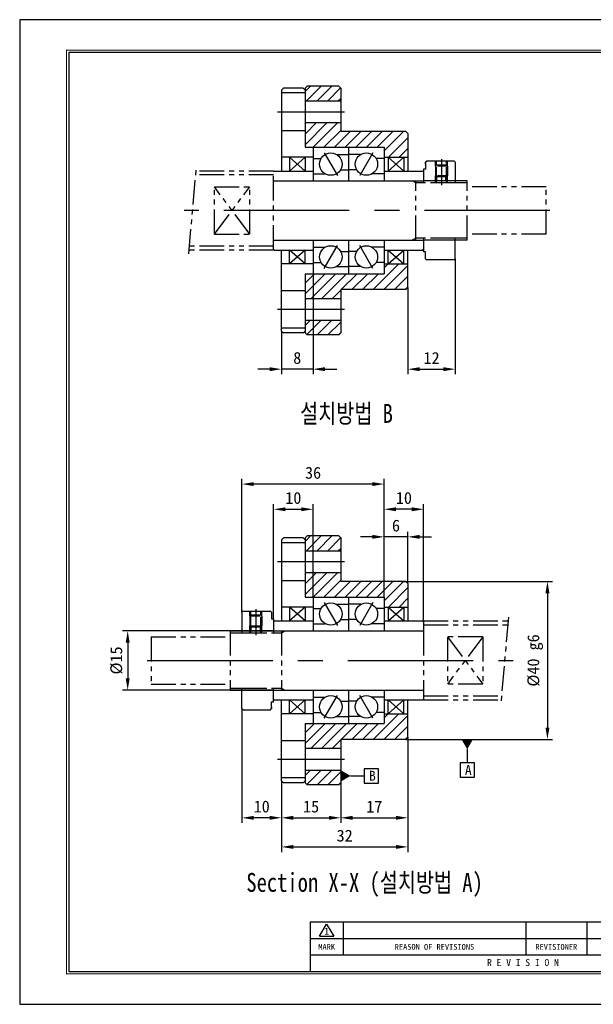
# Model space of a CAD drawing. Header units: millimetres. Extents: x 0 to 352, y 0 to 249.
# Tile 1 of 3: x 0 to 145, y 0 to 249. Entities that reach past the tile are written whole.
import ezdxf
from ezdxf.enums import TextEntityAlignment as Align

# ---------------------------------------------------------------- set-up
doc = ezdxf.new("R2010")
doc.units = ezdxf.units.MM
for name, pattern in [('CENTER', [50.8, 31.75, -6.35, 6.35, -6.35]), ('DASHED', [0.75, 0.5, -0.25]), ('PHANTOM', [2.5, 1.25, -0.25, 0.25, -0.25, 0.25, -0.25])]:
    doc.linetypes.add(name, pattern=pattern)
doc.layers.get('0').update_dxf_attribs({"linetype": 'CONTINUOUS'})
doc.layers.get('DEFPOINTS').update_dxf_attribs({"linetype": 'CONTINUOUS'})
for name, color, linetype in [('center', 1, 'CENTER'), ('hidden', 2, 'DASHED'), ('L1', 7, 'CONTINUOUS'), ('OUTLINE', 7, 'CONTINUOUS'), ('phantom', 6, 'PHANTOM')]:
    doc.layers.add(name, color=color, linetype=linetype)
doc.dimstyles.get("Standard").update_dxf_attribs({"dimtxt": 3, "dimasz": 3, "dimexe": 1.3, "dimexo": 0, "dimgap": 1.3, "dimtad": 1, "dimdec": 3, "dimzin": 11, "dimdsep": 46, "dimtxsty": 'Standard', "dimcen": 0, "dimclrd": 5, "dimclre": 5, "dimclrt": 3, "dimadec": 0, "dimazin": 0, "dimtfac": 0.6, "dimtdec": 3, "dimtmove": 0, "dimatfit": 3, "dimfxl": 0, "dimtolj": 1, "dimtzin": 11, "dimarcsym": 0})

# ---------------------------------------------------------------- blocks, each defined once
blk = doc.blocks.new('표제란')
at = {"layer": 'L1', "color": 0}
for p, q in [((297, 210), (0, 210)), ((0, 210), (0, 0)), ((0, 0), (297, 0))]:
    blk.add_line(p, q, dxfattribs=at)
at = {"layer": 'L1'}
for p, q in [((160, 17.5), (62, 17.5)), ((62, 17.5), (62, 7)), ((64, 14.51), (65.5, 17.1)), ((65.5, 17.1), (67, 14.51)), ((69, 17.5), (69, 10.5)), ((108, 17.5), (108, 10.5)), ((121, 17.5), (121, 10.5)), ((147, 14), (62, 14)), ((64, 14.51), (67, 14.51)), ((147, 10.5), (62, 10.5))]:
    blk.add_line(p, q, dxfattribs=at)
at = {"layer": 'L1', "const_width": 0.25}
blk.add_lwpolyline([(290.5, 6.5), (290.5, 203.5), (10, 203.5), (10, 6.5)], close=True, dxfattribs=at)
at = {"layer": 'L1'}
blk.add_lwpolyline([(290, 7), (290, 203), (10.5, 203), (10.5, 7)], close=True, dxfattribs=at)
for s, height, p in [('1', 1.5, (65.5, 15.61)), ('MARK', 1.25, (65.5, 12.25)), ('REASON OF REVISIONS', 1.25, (88.5, 12.25)), ('REVISIONER', 1.25, (114.5, 12.25)), ('R E V I S I O N', 1.5, (107.38, 8.9))]:
    blk.add_text(s, height=height, dxfattribs=at).set_placement(p, align=Align.MIDDLE_CENTER)
for tag, p in [('필렛', (179.25, 10.9)), ('모따기', (179.25, 8.3))]:
    blk.add_attdef(tag, text='', height=1.15, dxfattribs=at).set_placement(p, align=Align.MIDDLE_LEFT)
at = {"layer": 'OUTLINE', "ltscale": 0.5}
for tag, p, height in [('TITLE', (237.17, 24.41), 2.5), ('도번', (251.18, 15.64), 2.5), ('SCALE', (253.78, 9.55), 1.2), ('DATE', (277.02, 9.51), 1.2)]:
    blk.add_attdef(tag, p, '', height=height, dxfattribs=at)
blk = doc.blocks.new('*D6')
at = {"layer": 'DEFPOINTS', "color": 0, "ltscale": 0.5}
for p in [(66.29, 56.54), (81.29, 56.04), (81.29, 47.2)]:
    blk.add_point(p, dxfattribs=at)
at = {"layer": 'OUTLINE', "color": 5, "lineweight": -2, "ltscale": 0.5}
for p, q in [((66.29, 56.54), (66.29, 45.9)), ((81.29, 56.04), (81.29, 45.9)), ((69.29, 47.2), (78.29, 47.2))]:
    blk.add_line(p, q, dxfattribs=at)
at = {"layer": 'OUTLINE', "color": 5, "ltscale": 0.5}
for points in [[(69.29, 47.7), (69.29, 46.7), (66.29, 47.2)], [(78.29, 47.7), (78.29, 46.7), (81.29, 47.2)]]:
    blk.add_solid(points, dxfattribs=at)
at = {"layer": 'OUTLINE', "color": 3, "ltscale": 0.5, "insert": (73.79, 50.04), "char_height": 3, "attachment_point": 5}
blk.add_mtext('\\A1;15', dxfattribs=at)
blk = doc.blocks.new('*D7')
at = {"layer": 'DEFPOINTS', "color": 0, "ltscale": 0.5}
for p in [(98.29, 67.54), (81.29, 56.04), (98.29, 47.2)]:
    blk.add_point(p, dxfattribs=at)
at = {"layer": 'OUTLINE', "color": 5, "lineweight": -2, "ltscale": 0.5}
for p, q in [((98.29, 67.54), (98.29, 45.9)), ((81.29, 56.04), (81.29, 45.9)), ((84.29, 47.2), (95.29, 47.2))]:
    blk.add_line(p, q, dxfattribs=at)
at = {"layer": 'OUTLINE', "color": 5, "ltscale": 0.5}
for points in [[(84.29, 47.7), (84.29, 46.7), (81.29, 47.2)], [(95.29, 47.7), (95.29, 46.7), (98.29, 47.2)]]:
    blk.add_solid(points, dxfattribs=at)
at = {"layer": 'OUTLINE', "color": 3, "ltscale": 0.5, "insert": (89.79, 50.04), "char_height": 3, "attachment_point": 5}
blk.add_mtext('\\A1;17', dxfattribs=at)
blk = doc.blocks.new('*D8')
at = {"layer": 'DEFPOINTS', "color": 0, "ltscale": 0.5}
for p in [(56.29, 74.84), (66.29, 56.54), (56.29, 47.2)]:
    blk.add_point(p, dxfattribs=at)
at = {"layer": 'OUTLINE', "color": 5, "lineweight": -2, "ltscale": 0.5}
for p, q in [((56.29, 74.84), (56.29, 45.9)), ((66.29, 56.54), (66.29, 45.9)), ((63.29, 47.2), (59.29, 47.2))]:
    blk.add_line(p, q, dxfattribs=at)
at = {"layer": 'OUTLINE', "color": 5, "ltscale": 0.5}
for points in [[(59.29, 47.7), (59.29, 46.7), (56.29, 47.2)], [(63.29, 47.7), (63.29, 46.7), (66.29, 47.2)]]:
    blk.add_solid(points, dxfattribs=at)
at = {"layer": 'OUTLINE', "color": 3, "ltscale": 0.5, "insert": (61.29, 50.04), "char_height": 3, "attachment_point": 5}
blk.add_mtext('\\A1;10', dxfattribs=at)
blk = doc.blocks.new('*D9')
at = {"layer": 'DEFPOINTS', "color": 0, "ltscale": 0.5}
for p in [(98.29, 67.54), (66.29, 56.54), (98.29, 39.84)]:
    blk.add_point(p, dxfattribs=at)
at = {"layer": 'OUTLINE', "color": 5, "lineweight": -2, "ltscale": 0.5}
for p, q in [((98.29, 67.54), (98.29, 38.54)), ((66.29, 56.54), (66.29, 38.54)), ((69.29, 39.84), (95.29, 39.84))]:
    blk.add_line(p, q, dxfattribs=at)
at = {"layer": 'OUTLINE', "color": 5, "ltscale": 0.5}
for points in [[(69.29, 40.34), (69.29, 39.34), (66.29, 39.84)], [(95.29, 40.34), (95.29, 39.34), (98.29, 39.84)]]:
    blk.add_solid(points, dxfattribs=at)
at = {"layer": 'OUTLINE', "color": 3, "ltscale": 0.5, "insert": (82.29, 42.67), "char_height": 3, "attachment_point": 5}
blk.add_mtext('\\A1;32', dxfattribs=at)
blk = doc.blocks.new('*D10')
at = {"layer": 'DEFPOINTS', "color": 0, "ltscale": 0.5}
for p in [(92.29, 125.3), (92.29, 103.04), (102.29, 97.04)]:
    blk.add_point(p, dxfattribs=at)
at = {"layer": 'OUTLINE', "color": 5, "lineweight": -2, "ltscale": 0.5}
for p, q in [((92.29, 103.04), (92.29, 126.6)), ((99.29, 125.3), (95.29, 125.3)), ((102.29, 97.04), (102.29, 126.6))]:
    blk.add_line(p, q, dxfattribs=at)
at = {"layer": 'OUTLINE', "color": 5, "ltscale": 0.5}
for points in [[(95.29, 125.8), (95.29, 124.8), (92.29, 125.3)], [(99.29, 125.8), (99.29, 124.8), (102.29, 125.3)]]:
    blk.add_solid(points, dxfattribs=at)
at = {"layer": 'OUTLINE', "color": 3, "ltscale": 0.5, "insert": (97.29, 128.14), "char_height": 3, "attachment_point": 5}
blk.add_mtext('\\A1;10', dxfattribs=at)
blk = doc.blocks.new('*D11')
at = {"layer": 'DEFPOINTS', "color": 0, "ltscale": 0.5}
for p in [(74.29, 125.3), (74.29, 103.04), (64.29, 97.54)]:
    blk.add_point(p, dxfattribs=at)
at = {"layer": 'OUTLINE', "color": 5, "lineweight": -2, "ltscale": 0.5}
for p, q in [((64.29, 97.54), (64.29, 126.6)), ((67.29, 125.3), (71.29, 125.3)), ((74.29, 103.04), (74.29, 126.6))]:
    blk.add_line(p, q, dxfattribs=at)
at = {"layer": 'OUTLINE', "color": 5, "ltscale": 0.5}
for points in [[(67.29, 125.8), (67.29, 124.8), (64.29, 125.3)], [(71.29, 125.8), (71.29, 124.8), (74.29, 125.3)]]:
    blk.add_solid(points, dxfattribs=at)
at = {"layer": 'OUTLINE', "color": 3, "ltscale": 0.5, "insert": (69.29, 128.14), "char_height": 3, "attachment_point": 5}
blk.add_mtext('\\A1;10', dxfattribs=at)
blk = doc.blocks.new('*D12')
at = {"layer": 'DEFPOINTS', "color": 0, "ltscale": 0.5}
for p in [(92.29, 118.31), (98.29, 106.54), (92.29, 103.04)]:
    blk.add_point(p, dxfattribs=at)
at = {"layer": 'OUTLINE', "color": 5, "lineweight": -2, "ltscale": 0.5}
for p, q in [((89.29, 118.31), (86.29, 118.31)), ((92.29, 103.04), (92.29, 119.61)), ((98.29, 118.31), (92.29, 118.31)), ((98.29, 106.54), (98.29, 119.61)), ((101.29, 118.31), (104.29, 118.31))]:
    blk.add_line(p, q, dxfattribs=at)
at = {"layer": 'OUTLINE', "color": 5, "ltscale": 0.5}
for points in [[(89.29, 118.81), (89.29, 117.81), (92.29, 118.31)], [(101.29, 118.81), (101.29, 117.81), (98.29, 118.31)]]:
    blk.add_solid(points, dxfattribs=at)
at = {"layer": 'OUTLINE', "color": 3, "ltscale": 0.5, "insert": (95.29, 121.15), "char_height": 3, "attachment_point": 5}
blk.add_mtext('\\A1;6', dxfattribs=at)
blk = doc.blocks.new('*D13')
at = {"layer": 'DEFPOINTS', "color": 0, "ltscale": 0.5}
for p in [(56.29, 131.67), (92.29, 103.04), (56.29, 99.24)]:
    blk.add_point(p, dxfattribs=at)
at = {"layer": 'OUTLINE', "color": 5, "lineweight": -2, "ltscale": 0.5}
for p, q in [((56.29, 99.24), (56.29, 132.97)), ((92.29, 103.04), (92.29, 132.97)), ((89.29, 131.67), (59.29, 131.67))]:
    blk.add_line(p, q, dxfattribs=at)
at = {"layer": 'OUTLINE', "color": 5, "ltscale": 0.5}
for points in [[(59.29, 132.17), (59.29, 131.17), (56.29, 131.67)], [(89.29, 132.17), (89.29, 131.17), (92.29, 131.67)]]:
    blk.add_solid(points, dxfattribs=at)
at = {"layer": 'OUTLINE', "color": 3, "ltscale": 0.5, "insert": (74.29, 134.51), "char_height": 3, "attachment_point": 5}
blk.add_mtext('\\A1;36', dxfattribs=at)
blk = doc.blocks.new('*D14')
at = {"layer": 'DEFPOINTS', "color": 0, "ltscale": 0.5}
for p in [(64.29, 94.54), (27.35, 79.54), (64.29, 79.54)]:
    blk.add_point(p, dxfattribs=at)
at = {"layer": 'OUTLINE', "color": 5, "lineweight": -2, "ltscale": 0.5}
for p, q in [((64.29, 94.54), (26.05, 94.54)), ((27.35, 91.54), (27.35, 82.54)), ((64.29, 79.54), (26.05, 79.54))]:
    blk.add_line(p, q, dxfattribs=at)
at = {"layer": 'OUTLINE', "color": 5, "ltscale": 0.5}
for points in [[(26.85, 91.54), (27.85, 91.54), (27.35, 94.54)], [(26.85, 82.54), (27.85, 82.54), (27.35, 79.54)]]:
    blk.add_solid(points, dxfattribs=at)
at = {"layer": 'OUTLINE', "color": 3, "ltscale": 0.5, "insert": (24.51, 87.04), "char_height": 3, "attachment_point": 5, "rotation": 90}
blk.add_mtext('\\A1;%%C15', dxfattribs=at)
blk = doc.blocks.new('*D15')
at = {"layer": 'DEFPOINTS', "color": 0, "ltscale": 0.5}
for p in [(96.69, 107.04), (97.79, 67.04), (133.64, 67.04)]:
    blk.add_point(p, dxfattribs=at)
at = {"layer": 'OUTLINE', "color": 5, "lineweight": -2, "ltscale": 0.5}
for p, q in [((96.69, 107.04), (134.94, 107.04)), ((133.64, 104.04), (133.64, 70.04)), ((97.79, 67.04), (134.94, 67.04))]:
    blk.add_line(p, q, dxfattribs=at)
at = {"layer": 'OUTLINE', "color": 5, "ltscale": 0.5}
for points in [[(133.14, 104.04), (134.14, 104.04), (133.64, 107.04)], [(133.14, 70.04), (134.14, 70.04), (133.64, 67.04)]]:
    blk.add_solid(points, dxfattribs=at)
at = {"layer": 'OUTLINE', "color": 3, "ltscale": 0.5, "insert": (130.55, 87.04), "char_height": 3, "attachment_point": 5, "rotation": 90}
blk.add_mtext('\\A1;%%c40 g6', dxfattribs=at)
blk = doc.blocks.new('*D16')
at = {"layer": 'DEFPOINTS', "color": 0, "ltscale": 0.5}
for p in [(110.29, 188.72), (98.29, 181.42), (110.29, 160.76)]:
    blk.add_point(p, dxfattribs=at)
at = {"layer": 'OUTLINE', "color": 5, "lineweight": -2, "ltscale": 0.5}
for p, q in [((110.29, 188.72), (110.29, 159.46)), ((98.29, 181.42), (98.29, 159.46)), ((101.29, 160.76), (107.29, 160.76))]:
    blk.add_line(p, q, dxfattribs=at)
at = {"layer": 'OUTLINE', "color": 5, "ltscale": 0.5}
for points in [[(101.29, 161.26), (101.29, 160.26), (98.29, 160.76)], [(107.29, 161.26), (107.29, 160.26), (110.29, 160.76)]]:
    blk.add_solid(points, dxfattribs=at)
at = {"layer": 'OUTLINE', "color": 3, "ltscale": 0.5, "insert": (104.29, 163.6), "char_height": 3, "attachment_point": 5}
blk.add_mtext('\\A1;12', dxfattribs=at)
blk = doc.blocks.new('*D17')
at = {"layer": 'DEFPOINTS', "color": 0, "ltscale": 0.5}
for p in [(74.29, 184.92), (66.29, 170.42), (66.29, 160.76)]:
    blk.add_point(p, dxfattribs=at)
at = {"layer": 'OUTLINE', "color": 5, "lineweight": -2, "ltscale": 0.5}
for p, q in [((74.29, 184.92), (74.29, 159.46)), ((66.29, 170.42), (66.29, 159.46)), ((63.29, 160.76), (60.29, 160.76)), ((74.29, 160.76), (66.29, 160.76)), ((77.29, 160.76), (80.29, 160.76))]:
    blk.add_line(p, q, dxfattribs=at)
at = {"layer": 'OUTLINE', "color": 5, "ltscale": 0.5}
for points in [[(63.29, 161.26), (63.29, 160.26), (66.29, 160.76)], [(77.29, 161.26), (77.29, 160.26), (74.29, 160.76)]]:
    blk.add_solid(points, dxfattribs=at)
at = {"layer": 'OUTLINE', "color": 3, "ltscale": 0.5, "insert": (70.29, 163.59), "char_height": 3, "attachment_point": 5}
blk.add_mtext('\\A1;8', dxfattribs=at)
blk = doc.blocks.new('_DatumFilled')
at = {"color": 0, "linetype": 'ByBlock'}
blk.add_solid([(0, 0.577), (-1, 0), (0, -0.577)], dxfattribs=at)

msp = doc.modelspace()

# ---------------------------------------------------------------- hatches: boundary and pattern name
at = {"layer": 'OUTLINE', "ltscale": 0.5}
h = msp.add_hatch(dxfattribs=at)
h.set_pattern_fill('ANSI31', color=5, scale=0.6, style=0)
h.set_pattern_definition([(45, (-301.176, 140.46), (-1.347038, 1.347038), [])])
h.paths.add_polyline_path([(81.2909, 231.9186), (80.7909, 232.4186), (72.7909, 232.4186), (72.2909, 231.9186), (72.2909, 228.6686), (81.2909, 228.6686)])
h.paths.add_polyline_path([(98.2909, 220.4186), (97.7909, 220.9186), (81.2909, 220.9186), (81.2909, 223.1686), (72.2909, 223.1686), (72.2909, 216.9186), (92.2909, 216.9186), (92.2909, 214.4186), (98.2909, 214.4186)])
h.paths.add_polyline_path([(98.2909, 187.4186), (92.2909, 187.4186), (92.2909, 184.9186), (72.2909, 184.9186), (72.2909, 178.6686), (81.2909, 178.6686), (81.2909, 180.9186), (97.7909, 180.9186), (98.2909, 181.4186)])
h.paths.add_polyline_path([(81.2909, 173.1686), (72.2909, 173.1686), (72.2909, 169.9186), (72.7909, 169.4186), (80.7909, 169.4186), (81.2909, 169.9186)])
h = msp.add_hatch(dxfattribs=at)
h.set_pattern_fill('ANSI31', color=5, scale=0.6, style=0)
h.set_pattern_definition([(45, (-301.176, 26.5852), (-1.347038, 1.347038), [])])
h.paths.add_polyline_path([(81.2909, 114.7938), (81.2909, 118.0438), (80.7909, 118.5438), (72.7909, 118.5438), (72.2909, 118.0438), (72.2909, 114.7938)])
h.paths.add_polyline_path([(81.2909, 107.0438), (81.2909, 109.2938), (72.2909, 109.2938), (72.2909, 103.0438), (92.2909, 103.0438), (92.2909, 100.5438), (98.2909, 100.5438), (98.2909, 106.5438), (97.7909, 107.0438)])
h.paths.add_polyline_path([(98.2909, 73.5438), (92.2909, 73.5438), (92.2909, 71.0438), (72.2909, 71.0438), (72.2909, 64.7938), (81.2909, 64.7938), (81.2909, 67.0438), (97.7909, 67.0438), (98.2909, 67.5438)])
h.paths.add_polyline_path([(72.2909, 59.2938), (72.2909, 56.0438), (72.7909, 55.5438), (80.7909, 55.5438), (81.2909, 56.0438), (81.2909, 59.2938)])

# ---------------------------------------------------------------- linework, layer by layer
at = {"layer": 'center'}
for p, q in [((65.2909, 225.9186), (82.2909, 225.9186)), ((77.1234, 215.5568), (80.4584, 209.7804)), ((89.4584, 215.5568), (86.1234, 209.7804)), ((106.7909, 213.9233), (106.7909, 207.3086)), ((134.2658, 200.9186), (41.6208, 200.9186)), ((77.1234, 186.2804), (80.4584, 192.0568)), ((89.4584, 186.2804), (86.1234, 192.0568)), ((65.2909, 175.9186), (82.2909, 175.9186)), ((65.2909, 112.0438), (82.2909, 112.0438)), ((59.7909, 100.0485), (59.7909, 93.4338)), ((77.1234, 101.682), (80.4584, 95.9056)), ((89.4584, 101.682), (86.1234, 95.9056)), ((32.316, 87.0438), (124.961, 87.0438)), ((77.1234, 72.4056), (80.4584, 78.182)), ((89.4584, 72.4056), (86.1234, 78.182)), ((65.2909, 62.0438), (82.2909, 62.0438))]:
    msp.add_line(p, q, dxfattribs=at)
at = {"layer": 'hidden', "color": 5, "ltscale": 5}
for p, q in [((105.2909, 212.1686), (105.2909, 213.4186)), ((108.2909, 212.1686), (108.2909, 213.4186)), ((105.2909, 207.9186), (105.2909, 209.6686)), ((108.2909, 207.9186), (108.2909, 209.6686)), ((58.2909, 98.2938), (58.2909, 99.5438)), ((61.2909, 98.2938), (61.2909, 99.5438)), ((58.2909, 94.0438), (58.2909, 95.7938)), ((61.2909, 94.0438), (61.2909, 95.7938))]:
    msp.add_line(p, q, dxfattribs=at)
at = {"layer": 'hidden', "ltscale": 5}
for p, q in [((105.2909, 212.1686), (105.5409, 212.4186)), ((108.2909, 212.1686), (105.2909, 212.1686)), ((105.2909, 212.1686), (105.2909, 209.6686)), ((105.5409, 212.4186), (105.5409, 213.4186)), ((108.0409, 212.4186), (105.5409, 212.4186)), ((105.5409, 209.4186), (105.5409, 212.4186)), ((108.0409, 212.4186), (108.0409, 213.4186)), ((108.0409, 209.4186), (108.0409, 212.4186)), ((108.2909, 212.1686), (108.0409, 212.4186)), ((108.2909, 212.1686), (108.2909, 209.6686)), ((108.2909, 209.6686), (105.2909, 209.6686)), ((105.2909, 209.6686), (105.5409, 209.4186)), ((108.0409, 209.4186), (105.5409, 209.4186)), ((105.5409, 207.9186), (105.5409, 209.4186)), ((105.6409, 208.4186), (105.6409, 209.4186)), ((107.9409, 208.4186), (107.9409, 209.4186)), ((108.2909, 209.6686), (108.0409, 209.4186)), ((108.0409, 207.9186), (108.0409, 209.4186)), ((58.2909, 98.2938), (58.5409, 98.5438)), ((58.2909, 98.2938), (61.2909, 98.2938)), ((58.2909, 98.2938), (58.2909, 95.7938)), ((58.5409, 98.5438), (58.5409, 99.5438)), ((58.5409, 98.5438), (61.0409, 98.5438)), ((58.5409, 95.5438), (58.5409, 98.5438)), ((61.0409, 98.5438), (61.0409, 99.5438)), ((61.0409, 95.5438), (61.0409, 98.5438)), ((61.2909, 98.2938), (61.0409, 98.5438)), ((61.2909, 98.2938), (61.2909, 95.7938)), ((58.2909, 95.7938), (61.2909, 95.7938)), ((58.2909, 95.7938), (58.5409, 95.5438)), ((58.5409, 95.5438), (61.0409, 95.5438)), ((58.5409, 94.0438), (58.5409, 95.5438)), ((58.6409, 94.5438), (58.6409, 95.5438)), ((60.9409, 94.5438), (60.9409, 95.5438)), ((61.2909, 95.7938), (61.0409, 95.5438)), ((61.0409, 94.0438), (61.0409, 95.5438))]:
    msp.add_line(p, q, dxfattribs=at)
at = {"layer": 'OUTLINE'}
for p, q in [((66.7909, 231.9186), (66.2909, 231.4186)), ((71.7909, 231.9186), (66.7909, 231.9186)), ((72.2909, 231.4186), (71.7909, 231.9186)), ((72.7909, 232.4186), (72.2909, 231.9186)), ((72.2909, 231.9186), (72.2909, 216.9186)), ((80.7909, 232.4186), (72.7909, 232.4186)), ((81.2909, 231.9186), (80.7909, 232.4186)), ((81.2909, 231.9186), (81.2909, 220.9186)), ((66.2909, 231.4186), (66.2909, 210.9186)), ((72.2909, 230.6686), (66.2909, 230.6686)), ((72.2909, 228.6686), (81.2909, 228.6686)), ((72.2909, 223.1686), (81.2909, 223.1686)), ((66.2909, 221.1686), (72.2909, 221.1686)), ((97.7909, 220.9186), (81.2909, 220.9186)), ((98.2909, 220.4186), (97.7909, 220.9186)), ((98.2909, 220.4186), (98.2909, 210.9186)), ((72.2909, 216.9186), (92.2909, 216.9186)), ((74.2909, 216.9186), (74.2909, 208.4186)), ((83.2909, 216.9186), (83.2909, 208.4186)), ((92.2909, 216.9186), (92.2909, 208.4186)), ((74.2909, 214.4186), (66.2909, 214.4186)), ((72.2909, 214.4186), (68.2909, 210.9186)), ((72.2909, 210.9186), (68.2909, 214.4186)), ((68.2909, 214.4186), (68.2909, 210.9186)), ((72.2909, 214.4186), (72.2909, 210.9186)), ((80.2084, 215.1238), (83.2909, 215.1238)), ((86.3734, 215.1238), (83.2909, 215.1238)), ((92.2909, 214.4186), (98.2909, 214.4186)), ((93.2909, 214.4186), (97.2909, 210.9186)), ((93.2909, 210.9186), (97.2909, 214.4186)), ((93.2909, 214.4186), (93.2909, 210.9186)), ((97.2909, 214.4186), (97.2909, 210.9186)), ((74.2909, 214.0861), (76.3357, 214.0861)), ((92.2909, 214.0861), (90.2461, 214.0861)), ((103.0909, 213.4186), (102.7909, 213.1186)), ((102.7909, 213.1186), (102.7909, 211.4186)), ((102.7909, 212.6289), (102.7909, 213.1186)), ((109.9909, 213.4186), (103.0909, 213.4186)), ((110.2909, 213.1186), (109.9909, 213.4186)), ((110.2909, 213.1186), (110.2909, 207.9186)), ((64.4909, 210.9186), (64.2909, 210.7186)), ((64.4909, 210.9186), (74.2909, 210.9186)), ((74.2909, 210.2134), (77.3734, 210.2134)), ((81.2461, 211.2511), (83.2909, 211.2511)), ((85.3357, 211.2511), (83.2909, 211.2511)), ((92.2909, 210.2134), (89.2084, 210.2134)), ((92.2909, 210.9186), (102.0909, 210.9186)), ((102.2909, 210.7186), (102.0909, 210.9186)), ((102.2909, 211.4186), (102.2909, 207.9186)), ((102.7909, 211.4186), (102.2909, 211.4186)), ((64.2909, 208.4186), (102.2909, 208.4186)), ((110.2909, 208.4186), (102.2909, 208.4186)), ((64.2909, 193.4186), (102.2909, 193.4186)), ((74.2909, 193.4186), (74.2909, 184.9186)), ((83.2909, 193.4186), (83.2909, 184.9186)), ((92.2909, 193.4186), (92.2909, 184.9186)), ((102.2909, 193.9186), (102.2909, 190.4186)), ((105.6409, 193.4186), (102.2909, 193.4186)), ((107.9409, 193.4186), (105.6409, 193.4186)), ((110.2909, 193.4186), (107.9409, 193.4186)), ((110.2909, 188.7186), (110.2909, 193.9186)), ((64.2909, 191.1186), (64.4909, 190.9186)), ((64.4909, 190.9186), (74.2909, 190.9186)), ((66.2909, 170.4186), (66.2909, 190.9186)), ((72.2909, 190.9186), (68.2909, 187.4186)), ((72.2909, 187.4186), (68.2909, 190.9186)), ((68.2909, 187.4186), (68.2909, 190.9186)), ((72.2909, 187.4186), (72.2909, 190.9186)), ((74.2909, 191.6238), (77.3734, 191.6238)), ((81.2461, 190.5861), (83.2909, 190.5861)), ((85.3357, 190.5861), (83.2909, 190.5861)), ((92.2909, 191.6238), (89.2084, 191.6238)), ((92.2909, 190.9186), (102.0909, 190.9186)), ((93.2909, 187.4186), (97.2909, 190.9186)), ((93.2909, 190.9186), (97.2909, 187.4186)), ((93.2909, 187.4186), (93.2909, 190.9186)), ((97.2909, 187.4186), (97.2909, 190.9186)), ((98.2909, 181.4186), (98.2909, 190.9186)), ((102.0909, 190.9186), (102.2909, 191.1186)), ((102.7909, 190.4186), (102.2909, 190.4186)), ((102.7909, 188.7186), (102.7909, 190.4186)), ((74.2909, 187.4186), (66.2909, 187.4186)), ((74.2909, 187.7511), (76.3357, 187.7511)), ((92.2909, 187.7511), (90.2461, 187.7511)), ((92.2909, 187.4186), (98.2909, 187.4186)), ((102.7909, 188.7186), (103.0909, 188.4186)), ((109.9909, 188.4186), (103.0909, 188.4186)), ((109.9909, 188.4186), (110.2909, 188.7186)), ((72.2909, 184.9186), (72.2909, 169.9186)), ((72.2909, 184.9186), (92.2909, 184.9186)), ((80.2084, 186.7134), (83.2909, 186.7134)), ((86.3734, 186.7134), (83.2909, 186.7134)), ((66.2909, 180.6686), (72.2909, 180.6686)), ((81.2909, 180.9186), (81.2909, 169.9186)), ((97.7909, 180.9186), (81.2909, 180.9186)), ((97.7909, 180.9186), (98.2909, 181.4186)), ((72.2909, 178.6686), (81.2909, 178.6686)), ((72.2909, 173.1686), (81.2909, 173.1686)), ((72.2909, 171.1686), (66.2909, 171.1686)), ((66.2909, 170.4186), (66.7909, 169.9186)), ((71.7909, 169.9186), (66.7909, 169.9186)), ((71.7909, 169.9186), (72.2909, 170.4186)), ((72.2909, 169.9186), (72.7909, 169.4186)), ((80.7909, 169.4186), (81.2909, 169.9186)), ((80.7909, 169.4186), (72.7909, 169.4186)), ((66.7909, 118.0438), (66.2909, 117.5438)), ((66.2909, 117.5438), (66.2909, 97.0438)), ((71.7909, 118.0438), (66.7909, 118.0438)), ((72.2909, 117.5438), (71.7909, 118.0438)), ((72.7909, 118.5438), (72.2909, 118.0438)), ((72.2909, 118.0438), (72.2909, 103.0438)), ((80.7909, 118.5438), (72.7909, 118.5438)), ((81.2909, 118.0438), (80.7909, 118.5438)), ((81.2909, 118.0438), (81.2909, 107.0438)), ((72.2909, 116.7938), (66.2909, 116.7938)), ((72.2909, 114.7938), (81.2909, 114.7938)), ((66.2909, 107.2938), (72.2909, 107.2938)), ((72.2909, 109.2938), (81.2909, 109.2938)), ((97.7909, 107.0438), (81.2909, 107.0438)), ((98.2909, 106.5438), (97.7909, 107.0438)), ((98.2909, 106.5438), (98.2909, 97.0438)), ((72.2909, 103.0438), (92.2909, 103.0438)), ((74.2909, 103.0438), (74.2909, 94.5438)), ((83.2909, 103.0438), (83.2909, 94.5438)), ((92.2909, 103.0438), (92.2909, 94.5438)), ((74.2909, 100.5438), (66.2909, 100.5438)), ((72.2909, 100.5438), (68.2909, 97.0438)), ((72.2909, 97.0438), (68.2909, 100.5438)), ((68.2909, 100.5438), (68.2909, 97.0438)), ((72.2909, 100.5438), (72.2909, 97.0438)), ((74.2909, 100.2113), (76.3357, 100.2113)), ((80.2084, 101.249), (83.2909, 101.249)), ((86.3734, 101.249), (83.2909, 101.249)), ((92.2909, 100.2113), (90.2461, 100.2113)), ((92.2909, 100.5438), (98.2909, 100.5438)), ((93.2909, 100.5438), (97.2909, 97.0438)), ((93.2909, 97.0438), (97.2909, 100.5438)), ((93.2909, 100.5438), (93.2909, 97.0438)), ((97.2909, 100.5438), (97.2909, 97.0438)), ((56.5909, 99.5438), (56.2909, 99.2438)), ((56.2909, 99.2438), (56.2909, 94.0438)), ((56.5909, 99.5438), (63.4909, 99.5438)), ((63.7909, 99.2438), (63.4909, 99.5438)), ((63.7909, 99.2438), (63.7909, 97.5438)), ((63.7909, 97.5438), (64.2909, 97.5438)), ((64.2909, 97.5438), (64.2909, 94.0438)), ((81.2461, 97.3763), (83.2909, 97.3763)), ((85.3357, 97.3763), (83.2909, 97.3763)), ((64.4909, 97.0438), (64.2909, 96.8438)), ((64.4909, 97.0438), (74.2909, 97.0438)), ((74.2909, 96.3386), (77.3734, 96.3386)), ((92.2909, 96.3386), (89.2084, 96.3386)), ((92.2909, 97.0438), (102.0909, 97.0438)), ((102.2909, 96.8438), (102.0909, 97.0438)), ((102.2909, 96.8438), (102.2909, 94.5438)), ((56.2909, 94.5438), (58.6409, 94.5438)), ((58.6409, 94.5438), (60.9409, 94.5438)), ((60.9409, 94.5438), (64.2909, 94.5438)), ((64.2909, 94.5438), (102.2909, 94.5438)), ((56.2909, 74.8438), (56.2909, 80.0438)), ((64.2909, 76.5438), (64.2909, 80.0438)), ((56.2909, 79.5438), (64.2909, 79.5438)), ((64.2909, 79.5438), (102.2909, 79.5438)), ((74.2909, 79.5438), (74.2909, 71.0438)), ((74.2909, 77.749), (77.3734, 77.749)), ((83.2909, 79.5438), (83.2909, 71.0438)), ((92.2909, 77.749), (89.2084, 77.749)), ((92.2909, 79.5438), (92.2909, 71.0438)), ((102.2909, 79.5438), (102.2909, 77.2438)), ((56.2909, 74.8438), (56.5909, 74.5438)), ((63.4909, 74.5438), (63.7909, 74.8438)), ((63.7909, 74.8438), (63.7909, 76.5438)), ((63.7909, 76.5438), (64.2909, 76.5438)), ((63.7909, 75.3335), (63.7909, 74.8438)), ((64.2909, 77.2438), (64.4909, 77.0438)), ((64.4909, 77.0438), (74.2909, 77.0438)), ((66.2909, 56.5438), (66.2909, 77.0438)), ((72.2909, 77.0438), (68.2909, 73.5438)), ((72.2909, 73.5438), (68.2909, 77.0438)), ((68.2909, 73.5438), (68.2909, 77.0438)), ((72.2909, 73.5438), (72.2909, 77.0438)), ((81.2461, 76.7113), (83.2909, 76.7113)), ((85.3357, 76.7113), (83.2909, 76.7113)), ((92.2909, 77.0438), (102.0909, 77.0438)), ((93.2909, 73.5438), (97.2909, 77.0438)), ((93.2909, 77.0438), (97.2909, 73.5438)), ((93.2909, 73.5438), (93.2909, 77.0438)), ((97.2909, 73.5438), (97.2909, 77.0438)), ((98.2909, 67.5438), (98.2909, 77.0438)), ((102.0909, 77.0438), (102.2909, 77.2438)), ((56.5909, 74.5438), (63.4909, 74.5438)), ((74.2909, 73.5438), (66.2909, 73.5438)), ((74.2909, 73.8763), (76.3357, 73.8763)), ((80.2084, 72.8386), (83.2909, 72.8386)), ((86.3734, 72.8386), (83.2909, 72.8386)), ((92.2909, 73.8763), (90.2461, 73.8763)), ((92.2909, 73.5438), (98.2909, 73.5438)), ((72.2909, 71.0438), (72.2909, 56.0438)), ((72.2909, 71.0438), (92.2909, 71.0438)), ((97.7909, 67.0438), (98.2909, 67.5438)), ((66.2909, 66.7938), (72.2909, 66.7938)), ((81.2909, 67.0438), (81.2909, 56.0438)), ((97.7909, 67.0438), (81.2909, 67.0438)), ((72.2909, 64.7938), (81.2909, 64.7938)), ((72.2909, 59.2938), (81.2909, 59.2938)), ((72.2909, 57.2938), (66.2909, 57.2938)), ((66.2909, 56.5438), (66.7909, 56.0438)), ((71.7909, 56.0438), (66.7909, 56.0438)), ((71.7909, 56.0438), (72.2909, 56.5438)), ((72.2909, 56.0438), (72.7909, 55.5438)), ((80.7909, 55.5438), (72.7909, 55.5438)), ((80.7909, 55.5438), (81.2909, 56.0438))]:
    msp.add_line(p, q, dxfattribs=at)
at = {"layer": 'OUTLINE', "color": 5, "ltscale": 0.5}
for points in [[(113.3276, 64.5438), (113.3276, 61.0791)], [(83.7909, 57.8139), (87.2557, 57.8139)]]:
    msp.add_lwpolyline(points, dxfattribs=at)
for points in [[(111.5276, 57.4791), (115.1276, 57.4791), (115.1276, 61.0791), (111.5276, 61.0791)], [(87.2557, 56.0139), (90.8557, 56.0139), (90.8557, 59.6139), (87.2557, 59.6139)]]:
    msp.add_lwpolyline(points, close=True, dxfattribs=at)
at = {"layer": 'OUTLINE'}
for centre in [(78.7909, 212.6686), (87.7909, 212.6686), (78.7909, 189.1686), (87.7909, 189.1686), (78.7909, 98.7938), (87.7909, 98.7938), (78.7909, 75.2938), (87.7909, 75.2938)]:
    msp.add_circle(centre, 2.835, dxfattribs=at)
at = {"layer": 'phantom', "ltscale": 5}
for p, q in [((42.8322, 189.9604), (44.7496, 211.8767)), ((64.2909, 209.9186), (44.5783, 209.9186)), ((64.2909, 210.9186), (44.6658, 210.9186)), ((64.2909, 190.9186), (64.2909, 210.9186)), ((49.2909, 194.9186), (58.2909, 206.9186)), ((58.2909, 194.9186), (49.2909, 206.9186)), ((49.2909, 194.9186), (49.2909, 206.9186)), ((49.2909, 206.9186), (58.2909, 206.9186)), ((58.2909, 194.9186), (58.2909, 206.9186)), ((100.2909, 207.9186), (99.4249, 208.4186)), ((100.2909, 193.4186), (100.2909, 208.4186)), ((102.2909, 207.9186), (100.2909, 207.9186)), ((110.2909, 207.9186), (102.2909, 207.9186)), ((113.2909, 208.4186), (110.2909, 208.4186)), ((113.2909, 207.9186), (110.2909, 207.9186)), ((113.2909, 193.4186), (113.2909, 208.4186)), ((133.2909, 206.9186), (113.2909, 206.9186)), ((133.2909, 194.9186), (133.2909, 206.9186)), ((49.2909, 194.9186), (58.2909, 194.9186)), ((133.2909, 194.9186), (113.2909, 194.9186)), ((64.2909, 191.9186), (43.0035, 191.9186)), ((100.2909, 193.9186), (99.4249, 193.4186)), ((102.2909, 193.9186), (100.2909, 193.9186)), ((110.2909, 193.9186), (102.2909, 193.9186)), ((113.2909, 193.9186), (110.2909, 193.9186)), ((113.2909, 193.4186), (110.2909, 193.4186)), ((64.2909, 190.9186), (42.916, 190.9186)), ((123.7497, 98.0019), (121.8322, 76.0856)), ((102.2909, 97.0438), (123.6658, 97.0438)), ((102.2909, 96.8438), (102.2909, 97.0438)), ((102.2909, 96.0438), (123.5784, 96.0438)), ((33.2909, 93.0438), (53.2909, 93.0438)), ((33.2909, 93.0438), (33.2909, 81.0438)), ((53.2909, 94.5438), (53.2909, 79.5438)), ((53.2909, 94.5438), (56.2909, 94.5438)), ((53.2909, 94.0438), (56.2909, 94.0438)), ((56.2909, 94.0438), (64.2909, 94.0438)), ((64.2909, 94.0438), (66.2909, 94.0438)), ((66.2909, 94.5438), (66.2909, 79.5438)), ((66.2909, 94.0438), (67.157, 94.5438)), ((102.2909, 94.5438), (102.2909, 79.5438)), ((117.2909, 93.0438), (108.2909, 81.0438)), ((108.2909, 93.0438), (117.2909, 81.0438)), ((108.2909, 93.0438), (108.2909, 81.0438)), ((117.2909, 93.0438), (108.2909, 93.0438)), ((117.2909, 93.0438), (117.2909, 81.0438)), ((33.2909, 81.0438), (53.2909, 81.0438)), ((53.2909, 80.0438), (56.2909, 80.0438)), ((56.2909, 80.0438), (64.2909, 80.0438)), ((64.2909, 80.0438), (66.2909, 80.0438)), ((66.2909, 80.0438), (67.157, 79.5438)), ((117.2909, 81.0438), (108.2909, 81.0438)), ((53.2909, 79.5438), (56.2909, 79.5438)), ((102.2909, 78.0438), (122.0036, 78.0438)), ((102.2909, 77.2438), (102.2909, 77.0438)), ((102.2909, 77.0438), (121.9161, 77.0438))]:
    msp.add_line(p, q, dxfattribs=at)

# ---------------------------------------------------------------- block references
at = {"layer": 'OUTLINE', "xscale": 1.18674948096, "yscale": 1.18674948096, "zscale": 1.18674948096}
msp.add_blockref('표제란', (0, 0), dxfattribs=at)
at = {"layer": 'OUTLINE', "color": 5, "ltscale": 0.5, "xscale": 2.5, "yscale": 2.5, "zscale": 2.5}
for p, rotation in [((113.3276, 67.0438), 90), ((81.2909, 57.8139), 180)]:
    msp.add_blockref('_DatumFilled', p, dxfattribs=dict(at, rotation=rotation))

# ---------------------------------------------------------------- texts
at = {"lineweight": 9, "width": 0.8}
for s, height, p in [('설치방법 B', 4.77757, (71.0252, 147.1762)), ('Section X-X (설치방법 A)', 4.777574, (57.3928, 28.4658))]:
    msp.add_text(s, height=height, dxfattribs=at).set_placement(p)
at = {"layer": 'OUTLINE', "color": 3, "ltscale": 0.5, "char_height": 2.5, "attachment_point": 9}
for s, insert in [('\\A1;A', (114.4414, 58.0733)), ('\\A1;B', (90.1694, 56.6082))]:
    msp.add_mtext(s, dxfattribs=dict(at, insert=insert))

# ---------------------------------------------------------------- dimensions: what is measured, and where the dimension line sits
at = {"layer": 'OUTLINE', "ltscale": 0.5}
for base, p1, p2, picture, middle in [((110.2909, 160.7554), (98.2909, 181.4186), (110.2909, 188.7186), '*D16', (104.2909, 163.5973)), ((66.2909, 160.7554), (74.2909, 184.9186), (66.2909, 170.4186), '*D17', (70.2909, 163.5933)), ((56.2909, 131.6695), (92.2909, 103.0438), (56.2909, 99.2438), '*D13', (74.2909, 134.5074)), ((74.2909, 125.3005), (64.2909, 97.5438), (74.2909, 103.0438), '*D11', (69.2909, 128.1424)), ((92.2909, 125.3005), (102.2909, 97.0438), (92.2909, 103.0438), '*D10', (97.2909, 128.1424)), ((92.2909, 118.3088), (98.2909, 106.5438), (92.2909, 103.0438), '*D12', (95.2909, 121.1467)), ((56.2909, 47.1961), (66.2909, 56.5438), (56.2909, 74.8438), '*D8', (61.2909, 50.0381)), ((98.2909, 39.837), (66.2909, 56.5438), (98.2909, 67.5438), '*D9', (82.2909, 42.6749)), ((98.2909, 47.1961), (81.2909, 56.0438), (98.2909, 67.5438), '*D7', (89.7909, 50.0381)), ((81.2909, 47.1961), (66.2909, 56.5438), (81.2909, 56.0438), '*D6', (73.7909, 50.0381))]:
    dim = msp.add_linear_dim(base=base, p1=p1, p2=p2, dimstyle='Standard', dxfattribs=at)
    dim.commit()
    dim.dimension.update_dxf_attribs({"geometry": picture, "text_midpoint": middle})
dim = msp.add_linear_dim(base=(133.642, 67.0438), p1=(96.6929, 107.0438), p2=(97.7909, 67.0438), angle=90, text='%%c<> g6', dimstyle='Standard', dxfattribs=at)
dim.commit()
dim.dimension.update_dxf_attribs({"geometry": '*D15', "text_midpoint": (130.5504, 87.0438)})
dim = msp.add_linear_dim(base=(27.3501, 79.5438), p1=(64.2909, 94.5438), p2=(64.2909, 79.5438), angle=90, text='%%C<>', dimstyle='Standard', override={"dimgap": 1.3, "dimsah": 1, "dimse1": 0, "dimse2": 0, "dimsd1": 0, "dimsd2": 0, "dimtol": 0, "dimlim": 0}, dxfattribs=at)
dim.commit()
dim.dimension.update_dxf_attribs({"geometry": '*D14', "text_midpoint": (24.5082, 87.0438)})

doc.saveas('drawing.dxf')
